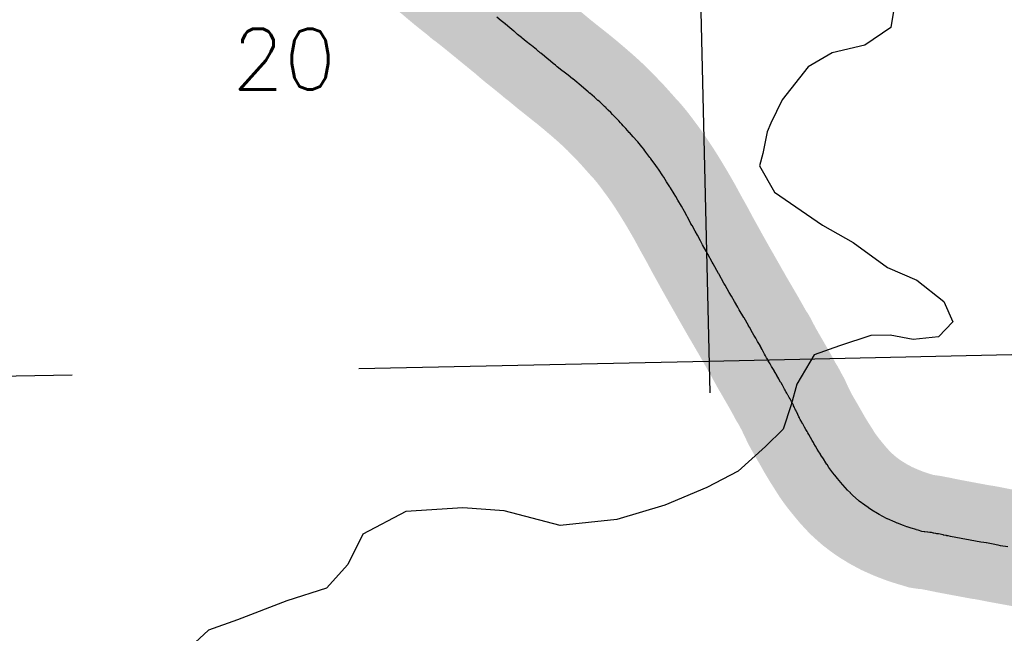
# Model space of a CAD drawing. Header units: feet. Extents: x 18803 to 104580, y -6601 to 116448.
# Tile 38 of 95: x 26552 to 30844, y 92988 to 95661. Entities that reach past the tile are written whole.
import ezdxf

# ---------------------------------------------------------------- set-up
doc = ezdxf.new("R2010")
doc.units = ezdxf.units.FT
doc.header["$LTSCALE"] = 100
doc.header["$MEASUREMENT"] = 0
doc.linetypes.add('DASHED', pattern=[0.75, 0.5, -0.25])
for name, color, linetype in [('ELPC BOLD TITLE SHEET', 3, 'Continuous'), ('ELPC-XIST', 6, 'Continuous'), ('ELRGOV-SECTION', 253, 'DASHED'), ('ET-SEC NUMBS', 253, 'Continuous'), ('SL-VICINITY MAP', 2, 'Continuous')]:
    doc.layers.add(name, color=color, linetype=linetype)
doc.styles.add('L2640', font='simplex.shx', dxfattribs={"height": 264})

msp = doc.modelspace()

# ---------------------------------------------------------------- linework, layer by layer
at = {"layer": 'ELPC BOLD TITLE SHEET', "const_width": 500}
msp.add_lwpolyline([(31099.50819119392, 93323.8667821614), (31068.81093523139, 93326.91088266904), (31066.91672134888, 93327.14365837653), (31057.87103664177, 93328.47096454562), (31015.65612406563, 93335.48557930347), (31009.06976819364, 93336.66234992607), (31009.00779428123, 93336.67346959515), (30974.15313245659, 93342.95366093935), (30974.10217881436, 93342.9628104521), (30955.17852367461, 93346.34917497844), (30933.62701572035, 93350.12275063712), (30905.01972828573, 93355.31604512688), (30894.98630995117, 93357.1108789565), (30859.63500957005, 93363.51749906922), (30859.62886833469, 93363.51861338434), (30859.62299500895, 93363.51967821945), (30858.65771581, 93363.6949058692), (30858.64704484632, 93363.69683871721), (30858.6363249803, 93363.6987832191), (30827.51798079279, 93369.33123969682), (30816.56064750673, 93371.41523574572), (30816.06398750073, 93371.51280018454), (30795.84886323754, 93375.61052647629), (30795.64529808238, 93375.65126424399), (30780.51019211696, 93378.64104663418), (30765.58496934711, 93381.36499015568), (30765.48745653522, 93381.38266603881), (30753.97883048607, 93383.45455279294), (30741.75073180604, 93384.93993436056), (30609.18244940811, 93409.63283922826), (30598.68845489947, 93411.61431044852), (30593.2879452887, 93412.71104999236), (30592.18451379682, 93412.95891541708), (30590.18248332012, 93413.45222835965), (30588.68518384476, 93413.77702908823), (30580.97642527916, 93415.22499954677), (30580.70281447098, 93415.27500129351), (30578.36902288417, 93415.68965268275), (30577.38078928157, 93415.88320015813), (30569.94563106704, 93417.47511552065), (30563.59524629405, 93418.99747662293), (30557.72764764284, 93420.24309031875), (30556.7189953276, 93420.4401799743), (30550.17597984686, 93421.6090959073), (30549.92884188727, 93421.65422240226), (30545.29568223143, 93422.51851448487), (30545.23984091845, 93422.52888274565), (30536.42744231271, 93424.15743920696), (30536.10324792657, 93424.2189188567), (30535.5677659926, 93424.32299724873), (30535.53575856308, 93424.32926780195), (30535.50373888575, 93424.33551019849), (30526.41906047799, 93426.1196806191), (30525.38413458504, 93426.30782750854), (30520.45694963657, 93427.13227824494), (30518.89544855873, 93427.35519844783), (30518.68708376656, 93427.38437183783), (30510.63071870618, 93428.4902338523), (30508.42057463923, 93428.73279546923), (30497.23518913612, 93429.65658472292), (30495.14412072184, 93429.95175749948), (30494.93257320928, 93429.98212827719), (30485.09149729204, 93431.41864237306), (30467.74422353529, 93436.70059287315), (30466.99492530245, 93436.92173416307), (30460.15862955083, 93438.875688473), (30459.29857752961, 93439.13080184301), (30438.28099794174, 93445.59367763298), (30420.55447159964, 93451.35398767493), (30419.3402947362, 93451.76835798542), (30404.25683781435, 93457.164747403), (30377.91378536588, 93467.29027442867), (30376.53410328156, 93467.84836660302), (30368.10733925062, 93471.42915819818), (30334.62766509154, 93486.23237039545), (30333.02211440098, 93486.98207819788), (30330.81508593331, 93488.06837125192), (30297.7563805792, 93505.76479230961), (30291.51642547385, 93509.38255431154), (30290.68315119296, 93509.87811260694), (30266.35882265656, 93524.71240302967), (30252.21205652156, 93533.88301461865), (30250.54557377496, 93535.02056500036), (30236.29361974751, 93545.25504982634), (30211.77421309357, 93563.85539170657), (30210.14817667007, 93565.15299482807), (30208.54366592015, 93566.49914725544), (30183.70876988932, 93588.5505842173), (30173.89155478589, 93597.9084876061), (30172.73006288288, 93599.05885814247), (30160.91449213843, 93611.2180408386), (30139.36011042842, 93634.95863335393), (30138.09431326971, 93636.41904176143), (30137.91715271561, 93636.63321345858), (30116.68347987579, 93662.48690502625), (30116.65626444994, 93662.52000875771), (30105.00433161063, 93676.67873739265), (30104.16530348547, 93677.73028401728), (30097.02847481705, 93686.9572662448), (30079.66040929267, 93710.20902658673), (30071.30247030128, 93722.40758855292), (30070.55724741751, 93723.5287270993), (30066.50782573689, 93729.81049676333), (30055.41586072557, 93747.5713586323), (30055.14143741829, 93748.00566407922), (30044.66122828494, 93764.39966526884), (30044.63637939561, 93764.43865637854), (30044.61150277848, 93764.47761080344), (30039.98633655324, 93771.74272560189), (30039.7602489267, 93772.10120148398), (30035.60746648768, 93778.74804845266), (30028.47566581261, 93790.42086824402), (30020.86502087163, 93803.10858780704), (30013.92939234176, 93815.05231144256), (30011.77654265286, 93818.79917660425), (30011.67683309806, 93818.97350831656), (30006.79679549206, 93827.5449269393), (29999.12311304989, 93841.15943712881), (29999.0122604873, 93841.35509020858), (29992.1751232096, 93853.36013938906), (29991.97988640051, 93853.69986737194), (29987.83560020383, 93860.84675631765), (29987.7060104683, 93861.06892784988), (29986.42632663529, 93863.2500421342), (29984.08338318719, 93867.21719307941), (29979.30167955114, 93875.46771574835), (29979.05728633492, 93875.88481868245), (29973.02248459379, 93886.07303929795), (29966.89650633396, 93896.76808410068), (29966.8585981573, 93896.83415286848), (29964.98277794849, 93900.09786108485), (29964.62123981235, 93900.73738937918), (29960.73094129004, 93907.73475178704), (29954.49282669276, 93919.08919208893), (29951.70894244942, 93924.25023798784), (29950.93686878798, 93925.73786930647), (29948.63114303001, 93930.35913021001), (29943.87406975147, 93940.43777089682), (29943.47363484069, 93941.42029863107), (29938.7495026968, 93951.27814831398), (29938.41232619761, 93951.85842104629), (29934.37935391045, 93959.98267742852), (29934.14368523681, 93960.46414434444), (29932.42236306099, 93964.03113984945), (29930.00278723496, 93969.38174993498), (29929.74172872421, 93969.97074847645), (29927.93435320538, 93974.13262814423), (29927.55547640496, 93974.97833668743), (29925.63232593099, 93979.14148756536), (29925.2871871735, 93979.91112243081), (29924.70986163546, 93981.23825666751), (29923.65682584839, 93983.4518255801), (29921.62501746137, 93987.37261263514), (29920.98244721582, 93988.55528602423), (29919.92728813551, 93990.40945543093), (29919.64072010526, 93990.92341998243), (29918.76383025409, 93992.52900363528), (29918.54237987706, 93992.92795834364), (29915.97752371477, 93997.47494291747), (29912.93352406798, 94003.14370368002), (29912.87555420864, 94003.25116319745), (29912.69051871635, 94003.59259288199), (29912.59393305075, 94003.77219205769), (29909.85525834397, 94008.90427054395), (29906.47107307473, 94015.41038893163), (29906.3889448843, 94015.56714156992), (29905.13186914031, 94017.94918890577), (29901.74403198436, 94023.98515364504), (29900.757454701, 94025.61082542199), (29897.16504319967, 94031.09879284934), (29896.60235096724, 94031.99575681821), (29896.06990411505, 94032.88212355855), (29895.63969574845, 94033.57495232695), (29893.00990463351, 94037.67443191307), (29891.59838012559, 94040.22870750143), (29889.75858808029, 94043.6705189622), (29888.75533757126, 94045.62905702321), (29888.71217493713, 94045.71298716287), (29888.13600442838, 94046.82895695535), (29885.56426921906, 94051.57702156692), (29885.55779692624, 94051.58898960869), (29885.5509923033, 94051.60155823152), (29882.24412381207, 94057.71971902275), (29882.23974543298, 94057.72781626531), (29879.76469034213, 94062.3032314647), (29876.59852732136, 94068.03112993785), (29876.57037801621, 94068.08193590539), (29870.56981259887, 94078.88695307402), (29868.96234830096, 94081.75223649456), (29868.89853915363, 94081.86538156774), (29861.1410973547, 94095.5490875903), (29861.11037891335, 94095.60341040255), (29860.82556981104, 94096.10834635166), (29860.74419207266, 94096.25165963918), (29852.63528216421, 94110.43738738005), (29852.61999888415, 94110.46409113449), (29851.6805478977, 94112.10353612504), (29844.7175910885, 94124.17353142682), (29844.67497131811, 94124.24715838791), (29842.02241552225, 94128.8138872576), (29841.87897287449, 94129.06372156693), (29837.27994855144, 94137.16776760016), (29837.17668896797, 94137.3482091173), (29832.24327590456, 94145.89767864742), (29829.60286713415, 94150.41067067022), (29823.32486142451, 94161.2860176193), (29822.88843903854, 94161.9748856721), (29817.57799297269, 94170.78540376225), (29814.95824980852, 94175.30396464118), (29813.64455489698, 94177.82854750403), (29812.54788054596, 94179.92067888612), (29807.7921396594, 94188.01453532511), (29806.25932522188, 94190.86184732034), (29802.89600423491, 94197.02971239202), (29798.99738971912, 94204.30792054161), (29797.70770574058, 94206.64044392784), (29797.56879019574, 94206.88913589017), (29792.35621999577, 94216.12668512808), (29792.34945543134, 94216.13866744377), (29791.6935373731, 94217.29997327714), (29790.81812620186, 94218.95299148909), (29788.02815877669, 94224.58343122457), (29787.95146437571, 94224.73729240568), (29784.41291541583, 94231.79434644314), (29784.13435066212, 94232.34627435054), (29781.31991438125, 94237.87210663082), (29781.229203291, 94238.04912973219), (29778.65500090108, 94243.04241954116), (29777.46168836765, 94245.20132230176), (29777.01668879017, 94245.9545987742), (29773.99409695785, 94250.17131468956), (29768.62261004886, 94258.30580390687), (29766.27831200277, 94262.52814825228), (29760.10095622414, 94272.90876461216), (29752.64643966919, 94286.11921197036), (29752.51278474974, 94286.35780308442), (29746.63912910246, 94296.92019086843), (29746.43872603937, 94297.27654928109), (29732.90553707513, 94321.07443365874), (29732.769131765, 94321.3162017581), (29729.34005581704, 94327.44237216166), (29728.9557471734, 94328.11386007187), (29709.45449303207, 94361.44658687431), (29709.44513221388, 94361.46261249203), (29709.43576518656, 94361.47863170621), (29708.50733112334, 94363.06898001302), (29688.60546663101, 94396.9724006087), (29682.19957332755, 94407.94329505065), (29682.01746050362, 94408.25855678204), (29667.35292768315, 94433.92069710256), (29667.34035855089, 94433.94267608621), (29654.67200822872, 94456.07872786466), (29654.61664173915, 94456.1757970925), (29644.92867861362, 94473.21788051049), (29644.91781629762, 94473.2370276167), (29644.90649601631, 94473.25695486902), (29627.02558954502, 94504.79715840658), (29627.00892609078, 94504.82646115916), (29626.99202677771, 94504.85623925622), (29621.95915347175, 94513.69748858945), (29621.91555932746, 94513.77386981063), (29598.89681394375, 94553.99891148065), (29598.7800646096, 94554.20438184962), (29598.24412733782, 94555.15419168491), (29598.22634727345, 94555.18581049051), (29598.208541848, 94555.2174051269), (29574.66656101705, 94597.12876639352), (29574.65314645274, 94597.1527069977), (29574.63971909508, 94597.17663108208), (29570.73600108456, 94604.14929982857), (29570.61629958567, 94604.36468793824), (29551.47533526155, 94639.06271871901), (29551.44434034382, 94639.11879881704), (29543.96599139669, 94652.62415148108), (29543.94945660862, 94652.6539227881), (29543.93296060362, 94652.6836834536), (29528.80164644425, 94679.90079020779), (29519.09521913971, 94698.00328092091), (29519.06536481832, 94698.05906334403), (29506.32171100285, 94721.914986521), (29506.0578201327, 94722.40095501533), (29496.71105550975, 94739.33613264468), (29482.63942525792, 94764.34453827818), (29482.60876234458, 94764.3989357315), (29478.10294251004, 94772.37820740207), (29477.75061252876, 94773.01532539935), (29462.80183809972, 94800.62472031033), (29462.77590400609, 94800.67269290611), (29459.82445657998, 94806.14069388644), (29459.76892827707, 94806.24323134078), (29449.50925740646, 94825.12657097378), (29436.12677201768, 94848.51906748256), (29436.05321328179, 94848.64615840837), (29420.64876753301, 94874.9978500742), (29411.60068776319, 94890.35695082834), (29411.46137735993, 94890.59174346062), (29404.72834137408, 94901.85889186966), (29388.38899910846, 94928.44537153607), (29388.23144868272, 94928.7037617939), (29386.09295558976, 94932.23890714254), (29385.78376591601, 94932.74219124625), (29371.92547276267, 94954.95654748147), (29359.41343218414, 94974.44835594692), (29358.98875833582, 94975.09714737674), (29354.69098060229, 94981.53715108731), (29354.68737501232, 94981.54255129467), (29354.68379038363, 94981.54792182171), (29336.15977020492, 95009.28750123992), (29331.83361558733, 95015.60161722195), (29331.43912440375, 95016.16800516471), (29317.11740990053, 95036.39724484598), (29303.07005667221, 95055.5534688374), (29302.69207597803, 95056.0615517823), (29299.02198333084, 95060.92470773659), (29298.81655388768, 95061.19902511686), (29281.50373770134, 95084.49680843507), (29273.59717250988, 95094.86174034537), (29273.24775365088, 95095.31418489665), (29263.70869999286, 95107.51482184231), (29245.61495623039, 95129.3682157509), (29242.5024291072, 95132.83357953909), (29241.9390117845, 95133.44999645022), (29226.80536058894, 95149.72060597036), (29226.0157173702, 95150.59129250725), (29209.52772651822, 95169.2379370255), (29209.27167231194, 95169.52511432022), (29208.85529869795, 95169.98823066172), (29208.83007731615, 95170.01630629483), (29193.39677983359, 95187.21015978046), (29193.30507005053, 95187.31263337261), (29182.49011072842, 95199.43265441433), (29177.0062151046, 95205.47935643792), (29176.87603119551, 95205.62068458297), (29176.5018550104, 95206.02218282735), (29171.24650376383, 95211.59596104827), (29171.24265669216, 95211.60003972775), (29171.23863417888, 95211.60430544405), (29163.20099174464, 95220.12482300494), (29153.10508958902, 95230.49645624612), (29152.75793921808, 95230.85689787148), (29143.61306320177, 95240.4533901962), (29142.89598635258, 95241.18846481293), (29142.63205229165, 95241.45686817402), (29135.70429976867, 95248.445818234), (29135.35596848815, 95248.80096575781), (29127.93648425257, 95256.44614428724), (29117.00062558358, 95267.6192892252), (29108.60628036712, 95275.95768002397), (29108.01864375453, 95276.53128143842), (29100.83400986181, 95283.42269640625), (29080.03731830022, 95302.67907130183), (29072.7360748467, 95309.36215411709), (29072.2049946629, 95309.84075469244), (29056.84845907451, 95323.46547309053), (29036.42362671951, 95341.27782604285), (29035.96236388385, 95341.67468661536), (29029.95193322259, 95346.77632441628), (29029.85416973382, 95346.85954323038), (29000.83506264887, 95371.63200063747), (28999.32539424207, 95372.9062516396), (28998.95577581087, 95373.21493074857), (28971.56015278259, 95395.85128634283), (28962.34823349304, 95403.30288595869), (28961.93034486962, 95403.63698262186), (28942.49913274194, 95418.99060645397), (28942.49766781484, 95418.99176382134), (28942.49587556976, 95418.9931799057), (28924.64269761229, 95433.09755053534), (28915.75694928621, 95440.216924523), (28915.73497793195, 95440.23449634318), (28915.71290240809, 95440.25217275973), (28895.25506486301, 95456.60365881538), (28887.83882517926, 95462.46125453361), (28877.10227055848, 95471.07523927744), (28876.29374782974, 95471.73855743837), (28856.36039778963, 95488.45939788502), (28851.39970878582, 95492.59276988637), (28851.21810247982, 95492.74334450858), (28838.79816715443, 95502.99034384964), (28822.90148042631, 95515.23119868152), (28821.17915554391, 95516.6214474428), (28814.06176617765, 95522.64102519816), (28813.89815459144, 95522.77878718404), (28803.91148210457, 95531.15031954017), (28782.96749589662, 95548.29831414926), (28778.08096060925, 95552.20590536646), (28760.15751078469, 95566.63022382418), (28742.31853400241, 95580.57988585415), (28739.1464678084, 95583.14766795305), (28738.67247981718, 95583.53616975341), (28722.11947646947, 95597.27343967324), (28720.63491718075, 95598.55590448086), (28706.61522938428, 95611.15983317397), (28705.94590000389, 95611.72343637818), (28705.64528014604, 95611.97458696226), (28689.02358406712, 95625.75207202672), (28669.19105984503, 95641.7677677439), (28668.61847484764, 95642.2372156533), (28668.22922203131, 95642.56121176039), (28667.83988813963, 95642.88195898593), (28650.74095905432, 95656.82423762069), (28650.7341577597, 95656.82978428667), (28631.24112314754, 95672.72972165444), (28631.20374407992, 95672.76024011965), (28630.8023860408, 95673.08824799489), (28610.67687167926, 95689.67002948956), (28594.94327563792, 95702.42783236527), (28588.77563435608, 95707.44966704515), (28568.28048678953, 95724.16183022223), (28568.24746467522, 95724.18868937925), (28568.21447526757, 95724.21556694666), (28559.92515281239, 95730.9521032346), (28559.89629758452, 95730.9755365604), (28556.96831809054, 95733.35162967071), (28549.53739660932, 95739.22919984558), (28549.32048884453, 95739.40171699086), (28540.0396962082, 95746.82406637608), (28528.6155822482, 95755.813812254), (28526.37668675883, 95757.53801938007), (28526.36181964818, 95757.54948206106), (28526.34692382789, 95757.56095807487), (28517.67634478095, 95764.24863475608), (28505.83038569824, 95772.89164842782), (28502.25539796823, 95775.76896169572), (28493.57037661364, 95783.46466104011), (28492.86192794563, 95784.08052341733), (28491.02879482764, 95785.6438628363), (28477.53824167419, 95796.6441104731), (28461.93180664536, 95808.70539691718), (28457.14061914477, 95812.4881211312), (28456.82118410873, 95812.7423757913), (28430.96876909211, 95833.48701101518), (28430.87748647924, 95833.56111430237), (28430.16603578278, 95834.1491555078), (28406.02068454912, 95854.46719109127), (28399.94507984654, 95859.48292309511), (28390.22818179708, 95867.84967212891), (28380.24920665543, 95876.26982888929), (28367.67719617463, 95886.32707040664), (28367.64478313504, 95886.35302119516), (28366.33750121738, 95887.4005275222), (28366.01722065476, 95887.65508796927), (28347.71191367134, 95902.08629666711), (28346.9095036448, 95902.73242048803), (28329.73638678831, 95916.85538055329)], dxfattribs=at)
at = {"layer": 'ELPC-XIST'}
msp.add_lwpolyline([(30858.6363249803, 93363.6987832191), (30827.51798079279, 93369.33123969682), (30816.56064750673, 93371.41523574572), (30816.06398750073, 93371.51280018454), (30795.84886323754, 93375.61052647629), (30795.64529808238, 93375.65126424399), (30780.51019211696, 93378.64104663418), (30765.58496934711, 93381.36499015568), (30765.48745653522, 93381.38266603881), (30753.97883048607, 93383.45455279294), (30741.75073180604, 93384.93993436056), (30609.18244940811, 93409.63283922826), (30598.68845489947, 93411.61431044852), (30593.2879452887, 93412.71104999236), (30592.18451379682, 93412.95891541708), (30590.18248332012, 93413.45222835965), (30588.68518384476, 93413.77702908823), (30580.97642527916, 93415.22499954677), (30580.70281447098, 93415.27500129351), (30578.36902288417, 93415.68965268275), (30577.38078928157, 93415.88320015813), (30569.94563106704, 93417.47511552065), (30563.59524629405, 93418.99747662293), (30557.72764764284, 93420.24309031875), (30556.7189953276, 93420.4401799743), (30550.17597984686, 93421.6090959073), (30549.92884188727, 93421.65422240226), (30545.29568223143, 93422.51851448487), (30545.23984091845, 93422.52888274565), (30536.42744231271, 93424.15743920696), (30536.10324792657, 93424.2189188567), (30535.5677659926, 93424.32299724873), (30535.53575856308, 93424.32926780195), (30535.50373888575, 93424.33551019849), (30526.41906047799, 93426.1196806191), (30525.38413458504, 93426.30782750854), (30520.45694963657, 93427.13227824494), (30518.89544855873, 93427.35519844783), (30518.68708376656, 93427.38437183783), (30510.63071870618, 93428.4902338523), (30508.42057463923, 93428.73279546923), (30497.23518913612, 93429.65658472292), (30495.14412072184, 93429.95175749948), (30494.93257320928, 93429.98212827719), (30485.09149729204, 93431.41864237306), (30467.74422353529, 93436.70059287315), (30466.99492530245, 93436.92173416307), (30460.15862955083, 93438.875688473), (30459.29857752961, 93439.13080184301), (30438.28099794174, 93445.59367763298), (30420.55447159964, 93451.35398767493), (30419.3402947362, 93451.76835798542), (30404.25683781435, 93457.164747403), (30377.91378536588, 93467.29027442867), (30376.53410328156, 93467.84836660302), (30368.10733925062, 93471.42915819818), (30334.62766509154, 93486.23237039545), (30333.02211440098, 93486.98207819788), (30330.81508593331, 93488.06837125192), (30297.7563805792, 93505.76479230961), (30291.51642547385, 93509.38255431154), (30290.68315119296, 93509.87811260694), (30266.35882265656, 93524.71240302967), (30252.21205652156, 93533.88301461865), (30250.54557377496, 93535.02056500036), (30236.29361974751, 93545.25504982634), (30211.77421309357, 93563.85539170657), (30210.14817667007, 93565.15299482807), (30208.54366592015, 93566.49914725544), (30183.70876988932, 93588.5505842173), (30173.89155478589, 93597.9084876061), (30172.73006288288, 93599.05885814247), (30160.91449213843, 93611.2180408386), (30139.36011042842, 93634.95863335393), (30138.09431326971, 93636.41904176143), (30137.91715271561, 93636.63321345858), (30116.68347987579, 93662.48690502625), (30116.65626444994, 93662.52000875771), (30105.00433161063, 93676.67873739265), (30104.16530348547, 93677.73028401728), (30097.02847481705, 93686.9572662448), (30079.66040929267, 93710.20902658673), (30071.30247030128, 93722.40758855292), (30070.55724741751, 93723.5287270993), (30066.50782573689, 93729.81049676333), (30055.41586072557, 93747.5713586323), (30055.14143741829, 93748.00566407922), (30044.66122828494, 93764.39966526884), (30044.63637939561, 93764.43865637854), (30044.61150277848, 93764.47761080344), (30039.98633655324, 93771.74272560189), (30039.7602489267, 93772.10120148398), (30035.60746648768, 93778.74804845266), (30028.47566581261, 93790.42086824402), (30020.86502087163, 93803.10858780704), (30013.92939234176, 93815.05231144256), (30011.77654265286, 93818.79917660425), (30011.67683309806, 93818.97350831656), (30006.79679549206, 93827.5449269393), (29999.12311304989, 93841.15943712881), (29999.0122604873, 93841.35509020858), (29992.1751232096, 93853.36013938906), (29991.97988640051, 93853.69986737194), (29987.83560020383, 93860.84675631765), (29987.7060104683, 93861.06892784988), (29986.42632663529, 93863.2500421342), (29984.08338318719, 93867.21719307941), (29979.30167955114, 93875.46771574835), (29979.05728633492, 93875.88481868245), (29973.02248459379, 93886.07303929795), (29966.89650633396, 93896.76808410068), (29966.8585981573, 93896.83415286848), (29964.98277794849, 93900.09786108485), (29964.62123981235, 93900.73738937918), (29960.73094129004, 93907.73475178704), (29954.49282669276, 93919.08919208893), (29951.70894244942, 93924.25023798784), (29950.93686878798, 93925.73786930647), (29948.63114303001, 93930.35913021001), (29943.87406975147, 93940.43777089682), (29943.47363484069, 93941.42029863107), (29938.7495026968, 93951.27814831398), (29938.41232619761, 93951.85842104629), (29934.37935391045, 93959.98267742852), (29934.14368523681, 93960.46414434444), (29932.42236306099, 93964.03113984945), (29930.00278723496, 93969.38174993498), (29929.74172872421, 93969.97074847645), (29927.93435320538, 93974.13262814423), (29927.55547640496, 93974.97833668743), (29925.63232593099, 93979.14148756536), (29925.2871871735, 93979.91112243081), (29924.70986163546, 93981.23825666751), (29923.65682584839, 93983.4518255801), (29921.62501746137, 93987.37261263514), (29920.98244721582, 93988.55528602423), (29919.92728813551, 93990.40945543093), (29919.64072010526, 93990.92341998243), (29918.76383025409, 93992.52900363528), (29918.54237987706, 93992.92795834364), (29915.97752371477, 93997.47494291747), (29912.93352406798, 94003.14370368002), (29912.87555420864, 94003.25116319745), (29912.69051871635, 94003.59259288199), (29912.59393305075, 94003.77219205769), (29909.85525834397, 94008.90427054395), (29906.47107307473, 94015.41038893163), (29906.3889448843, 94015.56714156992), (29905.13186914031, 94017.94918890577), (29901.74403198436, 94023.98515364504), (29900.757454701, 94025.61082542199), (29897.16504319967, 94031.09879284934), (29896.60235096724, 94031.99575681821), (29896.06990411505, 94032.88212355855), (29895.63969574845, 94033.57495232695), (29893.00990463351, 94037.67443191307), (29891.59838012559, 94040.22870750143), (29889.75858808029, 94043.6705189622), (29888.75533757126, 94045.62905702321), (29888.71217493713, 94045.71298716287), (29888.13600442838, 94046.82895695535), (29885.56426921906, 94051.57702156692), (29885.55779692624, 94051.58898960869), (29885.5509923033, 94051.60155823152), (29882.24412381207, 94057.71971902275), (29882.23974543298, 94057.72781626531), (29879.76469034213, 94062.3032314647), (29876.59852732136, 94068.03112993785), (29876.57037801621, 94068.08193590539), (29870.56981259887, 94078.88695307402), (29868.96234830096, 94081.75223649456), (29868.89853915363, 94081.86538156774), (29861.1410973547, 94095.5490875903), (29861.11037891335, 94095.60341040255), (29860.82556981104, 94096.10834635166), (29860.74419207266, 94096.25165963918), (29852.63528216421, 94110.43738738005), (29852.61999888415, 94110.46409113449), (29851.6805478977, 94112.10353612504), (29844.7175910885, 94124.17353142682), (29844.67497131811, 94124.24715838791), (29842.02241552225, 94128.8138872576), (29841.87897287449, 94129.06372156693), (29837.27994855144, 94137.16776760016), (29837.17668896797, 94137.3482091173), (29832.24327590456, 94145.89767864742), (29829.60286713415, 94150.41067067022), (29823.32486142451, 94161.2860176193), (29822.88843903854, 94161.9748856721), (29817.57799297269, 94170.78540376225), (29814.95824980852, 94175.30396464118), (29813.64455489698, 94177.82854750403), (29812.54788054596, 94179.92067888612), (29807.7921396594, 94188.01453532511), (29806.25932522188, 94190.86184732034), (29802.89600423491, 94197.02971239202), (29798.99738971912, 94204.30792054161), (29797.70770574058, 94206.64044392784), (29797.56879019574, 94206.88913589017), (29792.35621999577, 94216.12668512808), (29792.34945543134, 94216.13866744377), (29791.6935373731, 94217.29997327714), (29790.81812620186, 94218.95299148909), (29788.02815877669, 94224.58343122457), (29787.95146437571, 94224.73729240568), (29784.41291541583, 94231.79434644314), (29784.13435066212, 94232.34627435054), (29781.31991438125, 94237.87210663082), (29781.229203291, 94238.04912973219), (29778.65500090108, 94243.04241954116), (29777.46168836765, 94245.20132230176), (29777.01668879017, 94245.9545987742), (29773.99409695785, 94250.17131468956), (29768.62261004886, 94258.30580390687), (29766.27831200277, 94262.52814825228), (29760.10095622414, 94272.90876461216), (29752.64643966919, 94286.11921197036), (29752.51278474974, 94286.35780308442), (29746.63912910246, 94296.92019086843), (29746.43872603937, 94297.27654928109), (29732.90553707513, 94321.07443365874), (29732.769131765, 94321.3162017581), (29729.34005581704, 94327.44237216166), (29728.9557471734, 94328.11386007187), (29709.45449303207, 94361.44658687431), (29709.44513221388, 94361.46261249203), (29709.43576518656, 94361.47863170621), (29708.50733112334, 94363.06898001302), (29688.60546663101, 94396.9724006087), (29682.19957332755, 94407.94329505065), (29682.01746050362, 94408.25855678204), (29667.35292768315, 94433.92069710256), (29667.34035855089, 94433.94267608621), (29654.67200822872, 94456.07872786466), (29654.61664173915, 94456.1757970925), (29644.92867861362, 94473.21788051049), (29644.91781629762, 94473.2370276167), (29644.90649601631, 94473.25695486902), (29627.02558954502, 94504.79715840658), (29627.00892609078, 94504.82646115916), (29626.99202677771, 94504.85623925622), (29621.95915347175, 94513.69748858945), (29621.91555932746, 94513.77386981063), (29598.89681394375, 94553.99891148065), (29598.7800646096, 94554.20438184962), (29598.24412733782, 94555.15419168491), (29598.22634727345, 94555.18581049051), (29598.208541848, 94555.2174051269), (29574.66656101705, 94597.12876639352), (29574.65314645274, 94597.1527069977), (29574.63971909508, 94597.17663108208), (29570.73600108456, 94604.14929982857), (29570.61629958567, 94604.36468793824), (29551.47533526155, 94639.06271871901), (29551.44434034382, 94639.11879881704), (29543.96599139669, 94652.62415148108), (29543.94945660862, 94652.6539227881), (29543.93296060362, 94652.6836834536), (29528.80164644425, 94679.90079020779), (29519.09521913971, 94698.00328092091), (29519.06536481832, 94698.05906334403), (29506.32171100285, 94721.914986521), (29506.0578201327, 94722.40095501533), (29496.71105550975, 94739.33613264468), (29482.63942525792, 94764.34453827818), (29482.60876234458, 94764.3989357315), (29478.10294251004, 94772.37820740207), (29477.75061252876, 94773.01532539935), (29462.80183809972, 94800.62472031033), (29462.77590400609, 94800.67269290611), (29459.82445657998, 94806.14069388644), (29459.76892827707, 94806.24323134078), (29449.50925740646, 94825.12657097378), (29436.12677201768, 94848.51906748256), (29436.05321328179, 94848.64615840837), (29420.64876753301, 94874.9978500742), (29411.60068776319, 94890.35695082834), (29411.46137735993, 94890.59174346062), (29404.72834137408, 94901.85889186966), (29388.38899910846, 94928.44537153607), (29388.23144868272, 94928.7037617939), (29386.09295558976, 94932.23890714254), (29385.78376591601, 94932.74219124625), (29371.92547276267, 94954.95654748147), (29359.41343218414, 94974.44835594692), (29358.98875833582, 94975.09714737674), (29354.69098060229, 94981.53715108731), (29354.68737501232, 94981.54255129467), (29354.68379038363, 94981.54792182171), (29336.15977020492, 95009.28750123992), (29331.83361558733, 95015.60161722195), (29331.43912440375, 95016.16800516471), (29317.11740990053, 95036.39724484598), (29303.07005667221, 95055.5534688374), (29302.69207597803, 95056.0615517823), (29299.02198333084, 95060.92470773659), (29298.81655388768, 95061.19902511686), (29281.50373770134, 95084.49680843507), (29273.59717250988, 95094.86174034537), (29273.24775365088, 95095.31418489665), (29263.70869999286, 95107.51482184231), (29245.61495623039, 95129.3682157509), (29242.5024291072, 95132.83357953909), (29241.9390117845, 95133.44999645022), (29226.80536058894, 95149.72060597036), (29226.0157173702, 95150.59129250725), (29209.52772651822, 95169.2379370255), (29209.27167231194, 95169.52511432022), (29208.85529869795, 95169.98823066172), (29208.83007731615, 95170.01630629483), (29193.39677983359, 95187.21015978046), (29193.30507005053, 95187.31263337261), (29182.49011072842, 95199.43265441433), (29177.0062151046, 95205.47935643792), (29176.87603119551, 95205.62068458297), (29176.5018550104, 95206.02218282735), (29171.24650376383, 95211.59596104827), (29171.24265669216, 95211.60003972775), (29171.23863417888, 95211.60430544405), (29163.20099174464, 95220.12482300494), (29153.10508958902, 95230.49645624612), (29152.75793921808, 95230.85689787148), (29143.61306320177, 95240.4533901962), (29142.89598635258, 95241.18846481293), (29142.63205229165, 95241.45686817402), (29135.70429976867, 95248.445818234), (29135.35596848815, 95248.80096575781), (29127.93648425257, 95256.44614428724), (29117.00062558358, 95267.6192892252), (29108.60628036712, 95275.95768002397), (29108.01864375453, 95276.53128143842), (29100.83400986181, 95283.42269640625), (29080.03731830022, 95302.67907130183), (29072.7360748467, 95309.36215411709), (29072.2049946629, 95309.84075469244), (29056.84845907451, 95323.46547309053), (29036.42362671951, 95341.27782604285), (29035.96236388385, 95341.67468661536), (29029.95193322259, 95346.77632441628), (29029.85416973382, 95346.85954323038), (29000.83506264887, 95371.63200063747), (28999.32539424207, 95372.9062516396), (28998.95577581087, 95373.21493074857), (28971.56015278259, 95395.85128634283), (28962.34823349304, 95403.30288595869), (28961.93034486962, 95403.63698262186), (28942.49913274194, 95418.99060645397), (28942.49766781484, 95418.99176382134), (28942.49587556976, 95418.9931799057), (28924.64269761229, 95433.09755053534), (28915.75694928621, 95440.216924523), (28915.73497793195, 95440.23449634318), (28915.71290240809, 95440.25217275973), (28895.25506486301, 95456.60365881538), (28887.83882517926, 95462.46125453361), (28877.10227055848, 95471.07523927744), (28876.29374782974, 95471.73855743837), (28856.36039778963, 95488.45939788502), (28851.39970878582, 95492.59276988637), (28851.21810247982, 95492.74334450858), (28838.79816715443, 95502.99034384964), (28822.90148042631, 95515.23119868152), (28821.17915554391, 95516.6214474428), (28814.06176617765, 95522.64102519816), (28813.89815459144, 95522.77878718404), (28803.91148210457, 95531.15031954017), (28782.96749589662, 95548.29831414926), (28778.08096060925, 95552.20590536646), (28760.15751078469, 95566.63022382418), (28742.31853400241, 95580.57988585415), (28739.1464678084, 95583.14766795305), (28738.67247981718, 95583.53616975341), (28722.11947646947, 95597.27343967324), (28720.63491718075, 95598.55590448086), (28706.61522938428, 95611.15983317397), (28705.94590000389, 95611.72343637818), (28705.64528014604, 95611.97458696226), (28689.02358406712, 95625.75207202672), (28669.19105984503, 95641.7677677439), (28668.61847484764, 95642.2372156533), (28668.22922203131, 95642.56121176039), (28667.83988813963, 95642.88195898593), (28650.74095905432, 95656.82423762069), (28650.7341577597, 95656.82978428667), (28631.24112314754, 95672.72972165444)], dxfattribs=at)
at = {"layer": 'ELRGOV-SECTION', "ltscale": 50}
msp.add_line((29064.18120498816, 115279.9352152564), (29802.74378233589, 83620.65793831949), dxfattribs=at)
msp.add_lwpolyline([(19251.86898990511, 93954.76385983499), (24281.07389236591, 94060.99139243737), (29556.00950763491, 94173.74241832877), (34833.9483081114, 94289.81827432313), (40108.80344468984, 94405.84931698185), (45386.72737634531, 94525.20614321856), (46538.536406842, 94551.97600325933)], dxfattribs=at)
at = {"layer": 'SL-VICINITY MAP'}
msp.add_lwpolyline([(30373.14323747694, 95769.42830341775), (30349.76961059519, 95626.5733249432), (30235.27332676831, 95550.56093681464), (30093.51174699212, 95516.22918026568), (29989.2307181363, 95456.23337104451), (29876.17414307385, 95311.67426730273), (29825.53040032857, 95210.49302798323), (29810.48135449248, 95173.2836613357), (29791.37727561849, 95077.97232995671), (29776.66077043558, 95024.94331728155), (29842.4054040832, 94910.13501236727), (30051.25369689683, 94766.38089926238), (30184.80620355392, 94689.77817080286), (30334.85433517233, 94581.8335975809), (30462.69087204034, 94526.2220400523), (30580.7566269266, 94433.49568254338), (30619.57804240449, 94344.54400421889), (30557.60531311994, 94280.06274244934), (30447.03842051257, 94267.419280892), (30346.35582901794, 94286.61730354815), (30261.94527612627, 94285.0202197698), (30125.66709214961, 94240.23586789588), (30015.65561079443, 94201.22407539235), (29939.18486346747, 94073.15728117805), (29914.6932797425, 93983.00323587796), (29879.98274257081, 93876.82649671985), (29802.39928856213, 93801.49378535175), (29683.27375501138, 93693.71743765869), (29547.54289413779, 93622.55926605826), (29364.43874312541, 93545.22819251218), (29154.62153317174, 93483.22028594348), (28907.09794341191, 93457.43343455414), (28662.97247421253, 93521.4081738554), (28483.26387991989, 93533.83797140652), (28235.52282651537, 93518.59971511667), (28047.57908590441, 93420.07192507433), (27981.74829762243, 93286.91753043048), (27888.87587164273, 93184.90825976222), (27715.87285994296, 93128.8713691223), (27501.21170669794, 93045.66347835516), (27375.46971925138, 93001.07280513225), (27240.82336679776, 92877.16312204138)], dxfattribs=at)

# ---------------------------------------------------------------- texts
at = {"layer": 'ET-SEC NUMBS', "style": 'L2640'}
msp.add_text('20', height=264, dxfattribs=at).set_placement((27477.49227928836, 95357.83018544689))

doc.saveas('drawing.dxf')
